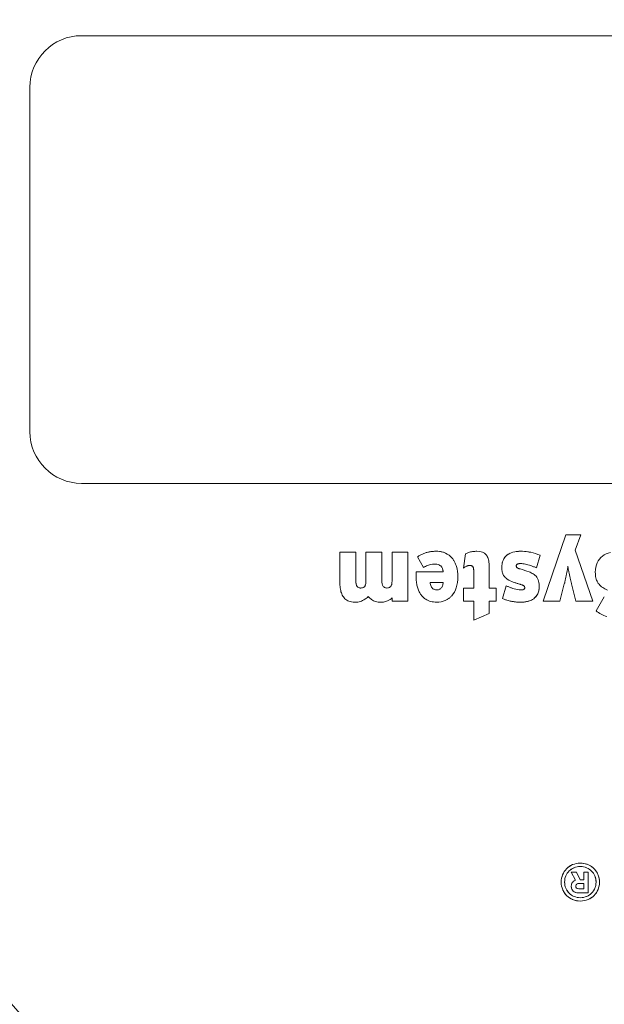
# Model space of a CAD drawing. Header units: centimetres. Extents: x -122 to 72759, y 3298 to 43172.
# Tile 141 of 243: x 30473.41 to 30475.11, y 17226.63 to 17229.49. Entities that reach past the tile are written whole.
import ezdxf
from ezdxf import colors
from ezdxf.entities.mleader import LeaderData, LeaderLine
from ezdxf.math import Vec2, Vec3

# ---------------------------------------------------------------- set-up
doc = ezdxf.new("R2010")
doc.units = ezdxf.units.CM
doc.header["$MEASUREMENT"] = 0
doc.layers.get('0').update_dxf_attribs({"lineweight": 5})
for name, color, linetype, lineweight in [('IS_ARMATURA', 7, 'Continuous', 9), ('IS_INSTAL GAZ_Opis', 7, 'Continuous', 5), ('IS_Text_Odbiornikow_Therm', 7, 'Continuous', 5)]:
    doc.layers.add(name, color=color, linetype=linetype, lineweight=lineweight)
doc.styles.add('Arial-sanit', font='arial.ttf')
doc.styles.add('IS_KS_wewn_opis', font='ARIALN.TTF', dxfattribs={"width": 0.8, "height": 18})

# ---------------------------------------------------------------- blocks, each defined once
blk = doc.blocks.new('G$CD5DA571F')
at = {"color": 0, "linetype": 'Continuous', "lineweight": 0}
for p, q in [((8.98, -22.5), (8.98, 22.5)), ((21.98, 22.5), (21.98, -22.5)), ((25.684, -7.562), (25.274, -7.321)), ((23.921, -8.17), (25.401, -7.657)), ((25.401, -7.657), (25.401, -8.146)), ((23.479, -8), (23.921, -8.17)), ((23.479, -8.442), (23.479, -8)), ((33.269, -7.793), (33.87, -7.793)), ((33.269, -7.919), (33.269, -7.793)), ((33.489, -7.919), (33.269, -7.919)), ((33.489, -8.025), (33.489, -7.919)), ((33.754, -7.919), (33.6, -7.919)), ((33.6, -7.919), (33.6, -8.065)), ((33.754, -8.065), (33.754, -7.919)), ((33.87, -7.793), (33.87, -8.075)), ((25.401, -8.146), (24.894, -8.274)), ((33.269, -8.133), (33.489, -8.025)), ((33.269, -8.279), (33.269, -8.133)), ((33.506, -8.162), (33.269, -8.279)), ((25.401, -9.092), (23.479, -8.442)), ((24.9, -8.482), (25.401, -8.608)), ((25.401, -8.608), (25.401, -9.092)), ((24.067, -9.181), (24.435, -9.289)), ((25.328, -10.276), (24.952, -10.172)), ((25.019, -10.461), (25.401, -10.461)), ((25.019, -10.665), (25.019, -10.461)), ((25.401, -10.461), (25.401, -10.665)), ((24.402, -10.665), (25.019, -10.665)), ((25.401, -10.665), (25.761, -10.665)), ((25.761, -10.665), (25.952, -11.114)), ((25.019, -11.114), (24.505, -11.114)), ((25.019, -11.406), (25.019, -11.114)), ((25.401, -11.114), (25.401, -11.406)), ((25.952, -11.114), (25.401, -11.114)), ((24.441, -11.413), (24.027, -11.353)), ((25.401, -11.406), (25.019, -11.406)), ((24.551, -12.786), (24.551, -11.998)), ((24.854, -11.998), (24.854, -12.381)), ((24.424, -12.574), (24.113, -12.749)), ((24.645, -12.788), (24.591, -12.788)), ((23.98, -13.021), (25.401, -13.021)), ((23.98, -13.483), (23.98, -13.021)), ((25.401, -13.021), (25.401, -13.483)), ((24.792, -13.483), (23.98, -13.483)), ((25.401, -13.483), (25.306, -13.483)), ((23.98, -13.781), (24.786, -13.781)), ((23.98, -14.241), (23.98, -13.781)), ((24.792, -14.241), (23.98, -14.241)), ((23.98, -14.536), (24.786, -14.536)), ((23.98, -15), (23.98, -14.536)), ((24.85, -15), (23.98, -15)), ((20.48, -24), (10.48, -24))]:
    blk.add_line(p, q, dxfattribs=at)
blk.add_circle((-21, 1), 174.337)
for centre, radius, start, end in [((15.431, -0.005), 32.995, 90, 270), ((15.431, -0.005), 32.991, 90, 270), ((15.431, -0.005), 32.995, 270, 90), ((15.431, -0.005), 32.991, 270, 90), ((15.48, 0), 32.7, 90, 270), ((15.48, 0), 32.7, 270, 90), ((15.431, -0.005), 37.876, 291.3545, 338.6455)]:
    blk.add_arc(centre, radius, start, end, dxfattribs=at)
at = {"color": 0, "linetype": 'Continuous', "lineweight": 0, "extrusion": (0, 1.83697e-16, -1)}
for centre, radius, start, end in [((-15.431, -0.005), 36.395, 201.9469, 248.0531), ((-15.431, -0.005), 38.28, 201.2387, 241.9511), ((-15.431, -0.005), 39, 202.2295, 247.7705), ((-15.431, -0.005), 39.5, 202.2295, 247.7705), ((-10.48, -22.5), 1.5, 270, 0), ((-20.48, -22.5), 1.5, 180, 270)]:
    blk.add_arc(centre, radius, start, end, dxfattribs=at)
at = {"color": 0, "linetype": 'Continuous', "lineweight": 0, "extrusion": (1.2326e-32, 1.83697e-16, -1)}
for centre, major_axis, ratio, start_param, end_param in [((24.656, -6.742), (-0.349, -0.805), 0.750001, 0.413948, 0.767042), ((37.553, 4.784), (-13.444, -14.979), 0.130884, -0.116915, 0.023184), ((26.36, -13.158), (2.32, -2.393), 0.270206, 2.869712, 3.164881)]:
    blk.add_ellipse(centre, major_axis=major_axis, ratio=ratio, start_param=start_param, end_param=end_param, dxfattribs=at)
at = {"color": 0, "linetype": 'Continuous', "lineweight": 0, "extrusion": (1.97215e-31, 1.83697e-16, -1)}
blk.add_ellipse((25.548, -6.176), major_axis=(1.432, 1.226), ratio=0.497581, start_param=2.922381, end_param=3.179271, dxfattribs=at)
at = {"color": 0, "linetype": 'Continuous', "lineweight": 0, "extrusion": (3.69779e-32, 1.83697e-16, -1)}
for centre, major_axis, ratio, start_param, end_param in [((24.763, -6.762), (0.65, -1.049), 0.892185, -0.648236, -0.334886), ((25.651, -13.05), (1.284, -0.967), 0.328019, -2.883004, -2.79531), ((25.651, -13.05), (1.284, -0.967), 0.328019, -3.110655, -3.016241)]:
    blk.add_ellipse(centre, major_axis=major_axis, ratio=ratio, start_param=start_param, end_param=end_param, dxfattribs=at)
at = {"color": 0, "linetype": 'Continuous', "lineweight": 0, "extrusion": (0, 1.83697e-16, -1)}
for centre, major_axis, ratio, start_param, end_param in [((25.089, -6.794), (0.958, 0.603), 0.529892, 2.440966, 2.81655), ((24.709, -9.367), (-0.473, -0.906), 0.64607, 1.155371, 1.441209), ((26.251, -10.197), (1.568, -0.88), 0.284271, -2.916578, -2.672646), ((24.611, -10.613), (-0.187, -1.443), 0.210826, 2.168071, 2.417391), ((25.322, -10.124), (-0.076, -0.23), 0.225426, -2.089754, -1.544093), ((19.853, -17.268), (5.142, 3.724), 0.136413, 0.009508, 0.098527), ((21.42, -12.037), (3.577, -2.434), 0.164085, -0.004354, 0.052632), ((21.42, -12.037), (3.577, -2.434), 0.164085, -0.11124, -0.071673)]:
    blk.add_ellipse(centre, major_axis=major_axis, ratio=ratio, start_param=start_param, end_param=end_param, dxfattribs=at)
at = {"color": 0, "linetype": 'Continuous', "lineweight": 0}
for centre, major_axis, ratio, start_param, end_param in [((28.47, -2.31), (5.26, -5.823), 0.08519, -0.076875, 0.094136), ((25.01, -9.849), (-0.034, -0.203), 0.254445, 2.14984, 2.873282), ((26.742, -7.323), (-2.627, -2.879), 0.326854, -0.34419, -0.261809), ((-88.11, -55.324), (-113.147, -45.76), 0.060514, 3.094528, 3.117125), ((26.742, -7.323), (-2.627, -2.879), 0.326854, -0.139465, -0.055054), ((25.588, -12.996), (-1.221, 0.913), 0.336387, -0.356961, -0.032978), ((33.483, -17.27), (-9.13, 5.165), 0.141941, -0.028492, 0.080126), ((24.737, -12.154), (-0.135, -0.517), 0.756997, -1.239415, -0.903642), ((24.109, -13.409), (-0.882, 0.303), 0.243716, 2.524432, 2.993894), ((24.658, -14.59), (-0.327, -0.3), 0.512945, 2.701404, 3.213392), ((-402.585, 162.902), (-427.575, 177.376), 0.01105, 3.114964, 3.135744), ((22.743, -12.926), (-2.254, 1.545), 0.206492, 3.076052, 3.282313)]:
    blk.add_ellipse(centre, major_axis=major_axis, ratio=ratio, start_param=start_param, end_param=end_param, dxfattribs=at)
at = {"color": 0, "linetype": 'Continuous', "lineweight": 0, "extrusion": (-1.2326e-32, 1.83697e-16, -1)}
for centre, major_axis, ratio, start_param, end_param in [((28.386, -14.234), (3.683, -4.953), 0.228862, 3.087198, 3.20182), ((24.842, -12.308), (0.834, -0.379), 0.752751, 3.133275, 3.490663)]:
    blk.add_ellipse(centre, major_axis=major_axis, ratio=ratio, start_param=start_param, end_param=end_param, dxfattribs=at)
at = {"color": 0, "linetype": 'Continuous', "lineweight": 0, "extrusion": (-1.10934e-31, 1.83697e-16, -1)}
blk.add_ellipse((26.89, -7.18), major_axis=(-2.776, -3.021), ratio=0.319006, start_param=0.052575, end_param=0.334238, dxfattribs=at)
at = {"color": 0, "linetype": 'Continuous', "lineweight": 0, "extrusion": (2.8966e-31, 1.83697e-16, -1)}
blk.add_ellipse((25.308, -9.514), major_axis=(0.056, -0.556), ratio=0.195203, start_param=-1.09662, end_param=-0.787259, dxfattribs=at)
at = {"color": 0, "linetype": 'Continuous', "lineweight": 0, "extrusion": (4.93038e-32, 1.83697e-16, -1)}
for centre, major_axis, ratio, start_param, end_param in [((23.442, -8.565), (1.176, -1.72), 0.49926, -0.324269, -0.154227), ((24.97, -12.458), (0.993, -0.519), 0.720437, -2.508018, -2.198231)]:
    blk.add_ellipse(centre, major_axis=major_axis, ratio=ratio, start_param=start_param, end_param=end_param, dxfattribs=at)
at = {"color": 0, "linetype": 'Continuous', "lineweight": 0, "extrusion": (-6.16298e-32, 1.83697e-16, -1)}
blk.add_ellipse((24.272, -12.4), major_axis=(1.091, 0.498), ratio=0.603493, start_param=-0.923906, end_param=-0.589736, dxfattribs=at)
at = {"color": 0, "linetype": 'Continuous', "lineweight": 0, "extrusion": (1.47911e-31, 1.83697e-16, -1)}
blk.add_ellipse((23.787, -13.045), major_axis=(1.535, 1.213), ratio=0.55029, start_param=-0.340306, end_param=-0.106352, dxfattribs=at)
at = {"color": 0, "linetype": 'Continuous', "lineweight": 0, "extrusion": (-2.46519e-32, 1.83697e-16, -1)}
blk.add_ellipse((18.146, -15.564), major_axis=(7.219, 3.661), ratio=0.264512, start_param=0.020548, end_param=0.133367, dxfattribs=at)
at = {"color": 0, "linetype": 'Continuous', "lineweight": 0, "extrusion": (2.77334e-31, 1.83697e-16, -1)}
blk.add_ellipse((25.206, -14.123), major_axis=(0.057, -0.72), ratio=0.427949, start_param=-2.63183, end_param=-2.317599, dxfattribs=at)
at = {"color": 0, "linetype": 'Continuous', "lineweight": 0}
for points, knots in [([(24.96, -7.427), (24.944, -7.444), (24.928, -7.46), (24.911, -7.475), (24.893, -7.489), (24.875, -7.502), (24.855, -7.513), (24.835, -7.525), (24.814, -7.535), (24.792, -7.544)], [0, 0, 0, 0, 0.333333, 0.333333, 0.333333, 0.666667, 0.666667, 0.666667, 1, 1, 1, 1]), ([(25.081, -7.224), (25.07, -7.251), (25.058, -7.277), (25.045, -7.301), (25.032, -7.325), (25.019, -7.347), (25.005, -7.368), (24.99, -7.389), (24.975, -7.409), (24.96, -7.427)], [0, 0, 0, 0, 0.333333, 0.333333, 0.333333, 0.666667, 0.666667, 0.666667, 1, 1, 1, 1]), ([(24.792, -7.544), (24.77, -7.552), (24.746, -7.56), (24.722, -7.565), (24.698, -7.571), (24.673, -7.575), (24.646, -7.578), (24.619, -7.581), (24.592, -7.582), (24.562, -7.582)], [0, 0, 0, 0, 0.333333, 0.333333, 0.333333, 0.666667, 0.666667, 0.666667, 1, 1, 1, 1]), ([(33.008, -8.018), (33.008, -7.953), (33.018, -7.894), (33.035, -7.839), (33.053, -7.784), (33.077, -7.734), (33.11, -7.689), (33.143, -7.643), (33.183, -7.602), (33.228, -7.568), (33.273, -7.534), (33.323, -7.509), (33.378, -7.49), (33.433, -7.472), (33.493, -7.462), (33.558, -7.462)], [0, 0, 0, 0, 0.2, 0.2, 0.2, 0.4, 0.4, 0.4, 0.6, 0.6, 0.6, 0.8, 0.8, 0.8, 1, 1, 1, 1]), ([(33.558, -7.56), (33.492, -7.56), (33.433, -7.573), (33.379, -7.595), (33.325, -7.617), (33.277, -7.65), (33.237, -7.69), (33.196, -7.73), (33.164, -7.779), (33.141, -7.834), (33.119, -7.889), (33.106, -7.95), (33.106, -8.018)], [0, 0, 0, 0, 0.25, 0.25, 0.25, 0.5, 0.5, 0.5, 0.75, 0.75, 0.75, 1, 1, 1, 1]), ([(33.224, -7.572), (33.205, -7.586), (33.187, -7.601), (33.17, -7.618), (33.152, -7.636), (33.135, -7.655), (33.12, -7.675)], [0.4156818, 0.4156818, 0.4156818, 0.4156818, 0.5, 0.5, 0.5, 0.5908882, 0.5908882, 0.5908882, 0.5908882]), ([(33.558, -7.462), (33.637, -7.462), (33.708, -7.476), (33.773, -7.503), (33.839, -7.53), (33.897, -7.568), (33.947, -7.617), (33.996, -7.666), (34.037, -7.726), (34.065, -7.793), (34.093, -7.86), (34.109, -7.935), (34.109, -8.018)], [0, 0, 0, 0, 0.25, 0.25, 0.25, 0.5, 0.5, 0.5, 0.75, 0.75, 0.75, 1, 1, 1, 1]), ([(34.011, -8.018), (34.011, -7.95), (33.998, -7.889), (33.976, -7.834), (33.953, -7.78), (33.921, -7.731), (33.881, -7.691), (33.841, -7.65), (33.793, -7.618), (33.739, -7.596), (33.685, -7.573), (33.625, -7.56), (33.558, -7.56)], [0, 0, 0, 0, 0.25, 0.25, 0.25, 0.5, 0.5, 0.5, 0.75, 0.75, 0.75, 1, 1, 1, 1]), ([(33.702, -7.582), (33.714, -7.586), (33.726, -7.59), (33.738, -7.595), (33.758, -7.604), (33.778, -7.613), (33.796, -7.625)], [0.1961562, 0.1961562, 0.1961562, 0.1961562, 0.25, 0.25, 0.25, 0.3443674, 0.3443674, 0.3443674, 0.3443674]), ([(33.892, -7.57), (33.891, -7.569), (33.89, -7.569), (33.889, -7.568), (33.848, -7.537), (33.802, -7.512), (33.752, -7.495)], [0.5962274, 0.5962274, 0.5962274, 0.5962274, 0.6, 0.6, 0.6, 0.7851007, 0.7851007, 0.7851007, 0.7851007]), ([(33.88, -7.69), (33.88, -7.69), (33.88, -7.69), (33.88, -7.69), (33.919, -7.73), (33.951, -7.777), (33.974, -7.83)], [0.4994097, 0.4994097, 0.4994097, 0.4994097, 0.5, 0.5, 0.5, 0.7445178, 0.7445178, 0.7445178, 0.7445178]), ([(34.075, -7.82), (34.058, -7.772), (34.036, -7.729), (34.007, -7.689), (34.004, -7.684), (34.001, -7.68), (33.998, -7.676)], [0.2235215, 0.2235215, 0.2235215, 0.2235215, 0.4, 0.4, 0.4, 0.4186166, 0.4186166, 0.4186166, 0.4186166]), ([(33.106, -8.018), (33.106, -7.95), (33.119, -7.889), (33.141, -7.834), (33.142, -7.833), (33.142, -7.832), (33.143, -7.83)], [0, 0, 0, 0, 0.25, 0.25, 0.25, 0.2563743, 0.2563743, 0.2563743, 0.2563743]), ([(24.894, -8.274), (24.883, -8.277), (24.871, -8.279), (24.859, -8.282), (24.847, -8.285), (24.835, -8.288), (24.822, -8.291), (24.81, -8.294), (24.797, -8.297), (24.784, -8.3)], [0, 0, 0, 0, 0.333333, 0.333333, 0.333333, 0.666667, 0.666667, 0.666667, 1, 1, 1, 1]), ([(33.558, -8.572), (33.48, -8.572), (33.409, -8.557), (33.344, -8.531), (33.279, -8.504), (33.22, -8.465), (33.17, -8.416), (33.12, -8.367), (33.08, -8.307), (33.052, -8.241), (33.024, -8.174), (33.008, -8.1), (33.008, -8.018)], [0, 0, 0, 0, 0.25, 0.25, 0.25, 0.5, 0.5, 0.5, 0.75, 0.75, 0.75, 1, 1, 1, 1]), ([(33.059, -8.256), (33.085, -8.314), (33.121, -8.366), (33.164, -8.41), (33.165, -8.411), (33.166, -8.412), (33.167, -8.414)], [0.2772412, 0.2772412, 0.2772412, 0.2772412, 0.5, 0.5, 0.5, 0.5056256, 0.5056256, 0.5056256, 0.5056256]), ([(33.106, -8.018), (33.106, -8.085), (33.118, -8.145), (33.141, -8.2), (33.163, -8.254), (33.196, -8.303), (33.236, -8.343), (33.276, -8.383), (33.324, -8.416), (33.378, -8.438), (33.432, -8.461), (33.492, -8.473), (33.558, -8.473)], [0, 0, 0, 0, 0.25, 0.25, 0.25, 0.5, 0.5, 0.5, 0.75, 0.75, 0.75, 1, 1, 1, 1]), ([(33.237, -8.344), (33.237, -8.344), (33.236, -8.344), (33.236, -8.344), (33.197, -8.304), (33.166, -8.257), (33.143, -8.205)], [0.4996635, 0.4996635, 0.4996635, 0.4996635, 0.5, 0.5, 0.5, 0.7431339, 0.7431339, 0.7431339, 0.7431339]), ([(33.68, -8.281), (33.653, -8.281), (33.628, -8.277), (33.606, -8.269), (33.584, -8.26), (33.564, -8.248), (33.547, -8.23), (33.53, -8.212), (33.516, -8.189), (33.506, -8.162)], [0, 0, 0, 0, 0.333333, 0.333333, 0.333333, 0.666667, 0.666667, 0.666667, 1, 1, 1, 1]), ([(34.109, -8.018), (34.109, -8.097), (34.094, -8.17), (34.067, -8.235), (34.041, -8.301), (34.002, -8.361), (33.953, -8.41), (33.904, -8.46), (33.846, -8.5), (33.779, -8.528), (33.713, -8.556), (33.64, -8.572), (33.558, -8.572)], [0, 0, 0, 0, 0.25, 0.25, 0.25, 0.5, 0.5, 0.5, 0.75, 0.75, 0.75, 1, 1, 1, 1]), ([(33.558, -8.473), (33.625, -8.473), (33.684, -8.461), (33.738, -8.438), (33.792, -8.416), (33.84, -8.384), (33.88, -8.344), (33.921, -8.303), (33.953, -8.255), (33.976, -8.2), (33.998, -8.146), (34.011, -8.085), (34.011, -8.018)], [0, 0, 0, 0, 0.25, 0.25, 0.25, 0.5, 0.5, 0.5, 0.75, 0.75, 0.75, 1, 1, 1, 1]), ([(33.598, -8.266), (33.6, -8.266), (33.602, -8.267), (33.603, -8.268), (33.626, -8.277), (33.652, -8.281), (33.68, -8.281)], [0.6420338, 0.6420338, 0.6420338, 0.6420338, 0.6666667, 0.6666667, 0.6666667, 1, 1, 1, 1]), ([(33.6, -8.065), (33.6, -8.081), (33.602, -8.095), (33.607, -8.108), (33.613, -8.121), (33.622, -8.132), (33.634, -8.139), (33.645, -8.147), (33.66, -8.15), (33.677, -8.15)], [0, 0, 0, 0, 0.333333, 0.333333, 0.333333, 0.666667, 0.666667, 0.666667, 1, 1, 1, 1]), ([(33.641, -8.143), (33.639, -8.143), (33.638, -8.142), (33.636, -8.141), (33.628, -8.136), (33.62, -8.129), (33.614, -8.121)], [0.2879749, 0.2879749, 0.2879749, 0.2879749, 0.3333333, 0.3333333, 0.3333333, 0.5744493, 0.5744493, 0.5744493, 0.5744493]), ([(33.87, -8.075), (33.87, -8.105), (33.866, -8.133), (33.858, -8.158), (33.849, -8.183), (33.837, -8.205), (33.821, -8.223), (33.805, -8.241), (33.786, -8.256), (33.762, -8.265), (33.739, -8.275), (33.712, -8.281), (33.68, -8.281)], [0, 0, 0, 0, 0.25, 0.25, 0.25, 0.5, 0.5, 0.5, 0.75, 0.75, 0.75, 1, 1, 1, 1]), ([(33.68, -8.281), (33.697, -8.281), (33.713, -8.279), (33.728, -8.276), (33.74, -8.273), (33.751, -8.27), (33.762, -8.265)], [0, 0, 0, 0, 0.1428571, 0.1428571, 0.1428571, 0.263924, 0.263924, 0.263924, 0.263924]), ([(33.747, -8.109), (33.747, -8.109), (33.747, -8.109), (33.747, -8.109), (33.741, -8.122), (33.732, -8.133), (33.72, -8.14)], [0.3303569, 0.3303569, 0.3303569, 0.3303569, 0.3333333, 0.3333333, 0.3333333, 0.665612, 0.665612, 0.665612, 0.665612]), ([(33.818, -8.227), (33.822, -8.223), (33.826, -8.218), (33.829, -8.213), (33.838, -8.202), (33.845, -8.189), (33.851, -8.176), (33.854, -8.168), (33.857, -8.16), (33.859, -8.152)], [0.5064558, 0.5064558, 0.5064558, 0.5064558, 0.5714286, 0.5714286, 0.5714286, 0.7142857, 0.7142857, 0.7142857, 0.7904594, 0.7904594, 0.7904594, 0.7904594]), ([(34.011, -8.018), (34.011, -8.085), (33.998, -8.145), (33.976, -8.2), (33.975, -8.201), (33.974, -8.203), (33.974, -8.205)], [0, 0, 0, 0, 0.25, 0.25, 0.25, 0.2577305, 0.2577305, 0.2577305, 0.2577305]), ([(34.058, -8.257), (34.06, -8.252), (34.063, -8.247), (34.065, -8.241), (34.093, -8.174), (34.109, -8.1), (34.109, -8.018)], [0.7295733, 0.7295733, 0.7295733, 0.7295733, 0.75, 0.75, 0.75, 1, 1, 1, 1]), ([(24.509, -8.36), (24.494, -8.362), (24.48, -8.364), (24.467, -8.367), (24.453, -8.369), (24.44, -8.371), (24.427, -8.373), (24.415, -8.375), (24.402, -8.377), (24.389, -8.378)], [0, 0, 0, 0, 0.333333, 0.333333, 0.333333, 0.666667, 0.666667, 0.666667, 1, 1, 1, 1]), ([(24.389, -8.378), (24.402, -8.379), (24.414, -8.381), (24.428, -8.383), (24.441, -8.385), (24.454, -8.387), (24.467, -8.39), (24.481, -8.392), (24.495, -8.395), (24.509, -8.398)], [0, 0, 0, 0, 0.333333, 0.333333, 0.333333, 0.666667, 0.666667, 0.666667, 1, 1, 1, 1]), ([(24.647, -8.33), (24.632, -8.334), (24.616, -8.337), (24.601, -8.341), (24.586, -8.344), (24.57, -8.347), (24.555, -8.35), (24.539, -8.353), (24.524, -8.357), (24.509, -8.36)], [0, 0, 0, 0, 0.333333, 0.333333, 0.333333, 0.666667, 0.666667, 0.666667, 1, 1, 1, 1]), ([(24.509, -8.398), (24.524, -8.4), (24.539, -8.403), (24.555, -8.406), (24.57, -8.409), (24.586, -8.413), (24.602, -8.416), (24.617, -8.419), (24.633, -8.422), (24.649, -8.425)], [0, 0, 0, 0, 0.333333, 0.333333, 0.333333, 0.666667, 0.666667, 0.666667, 1, 1, 1, 1]), ([(24.784, -8.3), (24.769, -8.303), (24.754, -8.307), (24.738, -8.311), (24.723, -8.314), (24.708, -8.318), (24.693, -8.321), (24.678, -8.324), (24.663, -8.328), (24.647, -8.33)], [0, 0, 0, 0, 0.333333, 0.333333, 0.333333, 0.666667, 0.666667, 0.666667, 1, 1, 1, 1]), ([(24.649, -8.425), (24.664, -8.429), (24.679, -8.432), (24.694, -8.436), (24.71, -8.439), (24.725, -8.442), (24.74, -8.445), (24.755, -8.448), (24.771, -8.451), (24.786, -8.455)], [0, 0, 0, 0, 0.333333, 0.333333, 0.333333, 0.666667, 0.666667, 0.666667, 1, 1, 1, 1]), ([(24.9, -8.482), (24.888, -8.479), (24.876, -8.475), (24.864, -8.472), (24.852, -8.469), (24.839, -8.466), (24.826, -8.463), (24.813, -8.46), (24.8, -8.457), (24.786, -8.455)], [0, 0, 0, 0, 0.333333, 0.333333, 0.333333, 0.666667, 0.666667, 0.666667, 1, 1, 1, 1]), ([(24.786, -8.455), (24.8, -8.457), (24.813, -8.46), (24.826, -8.463), (24.839, -8.466), (24.852, -8.469), (24.864, -8.472), (24.876, -8.475), (24.888, -8.479), (24.9, -8.482)], [0, 0, 0, 0, 0.333333, 0.333333, 0.333333, 0.666667, 0.666667, 0.666667, 1, 1, 1, 1]), ([(33.32, -8.52), (33.326, -8.523), (33.332, -8.526), (33.338, -8.528), (33.404, -8.556), (33.477, -8.572), (33.558, -8.572)], [0.7264252, 0.7264252, 0.7264252, 0.7264252, 0.75, 0.75, 0.75, 1, 1, 1, 1]), ([(33.425, -8.455), (33.409, -8.45), (33.394, -8.445), (33.379, -8.438), (33.364, -8.432), (33.349, -8.425), (33.336, -8.418)], [0.1804555, 0.1804555, 0.1804555, 0.1804555, 0.25, 0.25, 0.25, 0.3186174, 0.3186174, 0.3186174, 0.3186174]), ([(33.794, -8.522), (33.851, -8.496), (33.903, -8.46), (33.947, -8.416), (33.948, -8.416), (33.949, -8.415), (33.949, -8.414)], [0.2759818, 0.2759818, 0.2759818, 0.2759818, 0.5, 0.5, 0.5, 0.5037439, 0.5037439, 0.5037439, 0.5037439]), ([(24.435, -9.289), (24.422, -9.317), (24.41, -9.345), (24.399, -9.373), (24.388, -9.4), (24.378, -9.428), (24.369, -9.455), (24.36, -9.483), (24.352, -9.51), (24.345, -9.537)], [0, 0, 0, 0, 0.333333, 0.333333, 0.333333, 0.666667, 0.666667, 0.666667, 1, 1, 1, 1]), ([(24.549, -9.506), (24.558, -9.483), (24.568, -9.462), (24.578, -9.441), (24.589, -9.421), (24.599, -9.402), (24.611, -9.384), (24.622, -9.367), (24.634, -9.35), (24.647, -9.334)], [0, 0, 0, 0, 0.333333, 0.333333, 0.333333, 0.666667, 0.666667, 0.666667, 1, 1, 1, 1]), ([(24.965, -9.21), (25.014, -9.21), (25.059, -9.215), (25.101, -9.225), (25.142, -9.235), (25.18, -9.25), (25.214, -9.27), (25.249, -9.29), (25.279, -9.315), (25.306, -9.345)], [0, 0, 0, 0, 0.333333, 0.333333, 0.333333, 0.666667, 0.666667, 0.666667, 1, 1, 1, 1]), ([(25.306, -9.345), (25.281, -9.317), (25.252, -9.292), (25.218, -9.272), (25.218, -9.272), (25.217, -9.271), (25.217, -9.271)], [0, 0, 0, 0, 0.3333333, 0.3333333, 0.3333333, 0.338244, 0.338244, 0.338244, 0.338244]), ([(25.306, -9.345), (25.322, -9.362), (25.336, -9.381), (25.349, -9.402), (25.362, -9.422), (25.373, -9.446), (25.384, -9.472), (25.394, -9.497), (25.402, -9.525), (25.409, -9.555), (25.416, -9.585), (25.421, -9.617), (25.425, -9.651), (25.428, -9.684), (25.43, -9.72), (25.43, -9.758)], [0, 0, 0, 0, 0.2, 0.2, 0.2, 0.4, 0.4, 0.4, 0.6, 0.6, 0.6, 0.8, 0.8, 0.8, 1, 1, 1, 1]), ([(23.951, -9.743), (23.951, -9.709), (23.953, -9.675), (23.955, -9.642), (23.957, -9.609), (23.961, -9.577), (23.965, -9.545), (23.97, -9.514), (23.976, -9.483), (23.982, -9.453)], [0, 0, 0, 0, 0.333333, 0.333333, 0.333333, 0.666667, 0.666667, 0.666667, 1, 1, 1, 1]), ([(24.345, -9.537), (24.337, -9.563), (24.331, -9.589), (24.326, -9.613), (24.321, -9.638), (24.317, -9.661), (24.314, -9.685), (24.312, -9.708), (24.31, -9.73), (24.31, -9.752)], [0, 0, 0, 0, 0.333333, 0.333333, 0.333333, 0.666667, 0.666667, 0.666667, 1, 1, 1, 1]), ([(24.934, -9.696), (24.932, -9.703), (24.929, -9.71), (24.927, -9.717), (24.924, -9.725), (24.921, -9.733), (24.919, -9.74), (24.916, -9.748), (24.914, -9.757), (24.911, -9.765)], [0, 0, 0, 0, 0.333333, 0.333333, 0.333333, 0.666667, 0.666667, 0.666667, 1, 1, 1, 1]), ([(24.958, -9.654), (24.955, -9.657), (24.952, -9.662), (24.949, -9.666), (24.946, -9.67), (24.944, -9.675), (24.942, -9.68), (24.939, -9.685), (24.937, -9.69), (24.934, -9.696)], [0, 0, 0, 0, 0.333333, 0.333333, 0.333333, 0.666667, 0.666667, 0.666667, 1, 1, 1, 1]), ([(24.981, -9.636), (24.978, -9.637), (24.975, -9.638), (24.972, -9.64), (24.969, -9.642), (24.966, -9.644), (24.964, -9.646), (24.962, -9.648), (24.96, -9.651), (24.958, -9.654)], [0, 0, 0, 0, 0.333333, 0.333333, 0.333333, 0.666667, 0.666667, 0.666667, 1, 1, 1, 1]), ([(25.008, -9.632), (25.005, -9.632), (25.002, -9.632), (24.999, -9.632), (24.996, -9.633), (24.993, -9.633), (24.99, -9.634), (24.987, -9.634), (24.984, -9.635), (24.981, -9.636)], [0, 0, 0, 0, 0.333333, 0.333333, 0.333333, 0.666667, 0.666667, 0.666667, 1, 1, 1, 1]), ([(25.056, -9.656), (25.054, -9.652), (25.051, -9.648), (25.048, -9.645), (25.044, -9.642), (25.041, -9.639), (25.037, -9.638), (25.033, -9.636), (25.028, -9.634), (25.023, -9.633), (25.019, -9.632), (25.013, -9.632), (25.008, -9.632)], [0, 0, 0, 0, 0.25, 0.25, 0.25, 0.5, 0.5, 0.5, 0.75, 0.75, 0.75, 1, 1, 1, 1]), ([(24.31, -9.752), (24.31, -9.762), (24.31, -9.772), (24.311, -9.78), (24.311, -9.789), (24.312, -9.798), (24.314, -9.806), (24.315, -9.814), (24.317, -9.821), (24.319, -9.828), (24.321, -9.835), (24.324, -9.842), (24.327, -9.847)], [0, 0, 0, 0, 0.25, 0.25, 0.25, 0.5, 0.5, 0.5, 0.75, 0.75, 0.75, 1, 1, 1, 1]), ([(24.327, -9.847), (24.331, -9.854), (24.335, -9.859), (24.34, -9.863), (24.344, -9.867), (24.35, -9.871), (24.356, -9.873), (24.362, -9.875), (24.369, -9.877), (24.376, -9.877)], [0, 0, 0, 0, 0.333333, 0.333333, 0.333333, 0.666667, 0.666667, 0.666667, 1, 1, 1, 1]), ([(24.349, -9.87), (24.346, -9.868), (24.343, -9.866), (24.34, -9.863), (24.339, -9.863), (24.338, -9.862), (24.337, -9.861)], [0.4682996, 0.4682996, 0.4682996, 0.4682996, 0.6666667, 0.6666667, 0.6666667, 0.7277424, 0.7277424, 0.7277424, 0.7277424]), ([(24.376, -9.877), (24.383, -9.877), (24.39, -9.876), (24.396, -9.874), (24.403, -9.873), (24.408, -9.87), (24.414, -9.867), (24.419, -9.864), (24.424, -9.86), (24.428, -9.855)], [0, 0, 0, 0, 0.333333, 0.333333, 0.333333, 0.666667, 0.666667, 0.666667, 1, 1, 1, 1]), ([(24.428, -9.855), (24.424, -9.859), (24.419, -9.864), (24.414, -9.867), (24.414, -9.867), (24.414, -9.867), (24.414, -9.867)], [0, 0, 0, 0, 0.3333333, 0.3333333, 0.3333333, 0.3437987, 0.3437987, 0.3437987, 0.3437987]), ([(24.428, -9.855), (24.431, -9.851), (24.434, -9.846), (24.437, -9.842), (24.439, -9.837), (24.442, -9.832), (24.444, -9.827), (24.447, -9.821), (24.449, -9.815), (24.452, -9.809), (24.454, -9.803), (24.456, -9.797), (24.458, -9.79), (24.46, -9.783), (24.462, -9.776), (24.464, -9.769)], [0, 0, 0, 0, 0.2, 0.2, 0.2, 0.4, 0.4, 0.4, 0.6, 0.6, 0.6, 0.8, 0.8, 0.8, 1, 1, 1, 1]), ([(24.911, -9.765), (24.903, -9.795), (24.894, -9.823), (24.886, -9.851), (24.877, -9.879), (24.868, -9.906), (24.859, -9.932), (24.85, -9.958), (24.84, -9.983), (24.83, -10.008)], [0, 0, 0, 0, 0.333333, 0.333333, 0.333333, 0.666667, 0.666667, 0.666667, 1, 1, 1, 1]), ([(24.952, -10.172), (24.965, -10.145), (24.977, -10.118), (24.988, -10.091), (24.999, -10.064), (25.009, -10.038), (25.018, -10.013), (25.027, -9.987), (25.036, -9.962), (25.042, -9.937)], [0, 0, 0, 0, 0.333333, 0.333333, 0.333333, 0.666667, 0.666667, 0.666667, 1, 1, 1, 1]), ([(25.424, -9.898), (25.422, -9.913), (25.42, -9.927), (25.418, -9.941), (25.416, -9.955), (25.414, -9.969), (25.412, -9.983), (25.41, -9.997), (25.407, -10.011), (25.405, -10.024)], [0, 0, 0, 0, 0.333333, 0.333333, 0.333333, 0.666667, 0.666667, 0.666667, 1, 1, 1, 1]), ([(24.067, -10.15), (24.082, -10.169), (24.098, -10.186), (24.116, -10.201), (24.133, -10.216), (24.151, -10.228), (24.172, -10.24)], [0, 0, 0, 0, 0.2, 0.2, 0.2, 0.3882784, 0.3882784, 0.3882784, 0.3882784]), ([(24.256, -10.275), (24.279, -10.282), (24.304, -10.288), (24.331, -10.291), (24.331, -10.291), (24.331, -10.291), (24.331, -10.291)], [0.6237874, 0.6237874, 0.6237874, 0.6237874, 0.8, 0.8, 0.8, 0.800257, 0.800257, 0.800257, 0.800257]), ([(24.609, -10.269), (24.592, -10.276), (24.573, -10.281), (24.554, -10.286), (24.535, -10.29), (24.515, -10.293), (24.495, -10.295), (24.474, -10.297), (24.452, -10.298), (24.429, -10.298)], [0, 0, 0, 0, 0.333333, 0.333333, 0.333333, 0.666667, 0.666667, 0.666667, 1, 1, 1, 1]), ([(24.736, -10.174), (24.724, -10.189), (24.711, -10.202), (24.698, -10.214), (24.684, -10.225), (24.67, -10.236), (24.655, -10.245), (24.64, -10.254), (24.625, -10.262), (24.609, -10.269)], [0, 0, 0, 0, 0.333333, 0.333333, 0.333333, 0.666667, 0.666667, 0.666667, 1, 1, 1, 1]), ([(25.372, -10.147), (25.368, -10.161), (25.363, -10.175), (25.358, -10.189), (25.353, -10.204), (25.348, -10.218), (25.343, -10.232), (25.338, -10.247), (25.333, -10.261), (25.328, -10.276)], [0, 0, 0, 0, 0.333333, 0.333333, 0.333333, 0.666667, 0.666667, 0.666667, 1, 1, 1, 1]), ([(24.056, -10.751), (24.07, -10.739), (24.086, -10.729), (24.104, -10.72), (24.122, -10.71), (24.142, -10.702), (24.164, -10.695), (24.186, -10.688), (24.209, -10.683), (24.234, -10.678), (24.259, -10.674), (24.286, -10.67), (24.314, -10.668), (24.342, -10.666), (24.371, -10.665), (24.402, -10.665)], [0, 0, 0, 0, 0.2, 0.2, 0.2, 0.4, 0.4, 0.4, 0.6, 0.6, 0.6, 0.8, 0.8, 0.8, 1, 1, 1, 1]), ([(23.971, -11.204), (23.966, -11.185), (23.963, -11.165), (23.96, -11.146), (23.957, -11.126), (23.955, -11.106), (23.954, -11.085), (23.952, -11.064), (23.951, -11.043), (23.951, -11.021)], [0, 0, 0, 0, 0.333333, 0.333333, 0.333333, 0.666667, 0.666667, 0.666667, 1, 1, 1, 1]), ([(24.395, -11.141), (24.39, -11.146), (24.385, -11.151), (24.381, -11.157), (24.377, -11.163), (24.374, -11.17), (24.371, -11.177), (24.369, -11.185), (24.367, -11.193), (24.366, -11.202), (24.365, -11.21), (24.364, -11.219), (24.364, -11.229)], [0, 0, 0, 0, 0.25, 0.25, 0.25, 0.5, 0.5, 0.5, 0.75, 0.75, 0.75, 1, 1, 1, 1]), ([(24.505, -11.114), (24.495, -11.114), (24.486, -11.114), (24.477, -11.115), (24.468, -11.116), (24.46, -11.116), (24.452, -11.118), (24.444, -11.119), (24.437, -11.121), (24.43, -11.123), (24.423, -11.125), (24.416, -11.128), (24.41, -11.131), (24.404, -11.134), (24.399, -11.137), (24.395, -11.141)], [0, 0, 0, 0, 0.2, 0.2, 0.2, 0.4, 0.4, 0.4, 0.6, 0.6, 0.6, 0.8, 0.8, 0.8, 1, 1, 1, 1]), ([(24.027, -11.353), (24.019, -11.338), (24.011, -11.323), (24.005, -11.307), (23.998, -11.291), (23.992, -11.274), (23.986, -11.257), (23.98, -11.24), (23.975, -11.222), (23.971, -11.204)], [0, 0, 0, 0, 0.333333, 0.333333, 0.333333, 0.666667, 0.666667, 0.666667, 1, 1, 1, 1]), ([(24.364, -11.229), (24.364, -11.239), (24.365, -11.249), (24.366, -11.259), (24.368, -11.268), (24.37, -11.278), (24.373, -11.288), (24.376, -11.297), (24.379, -11.307), (24.383, -11.317)], [0, 0, 0, 0, 0.333333, 0.333333, 0.333333, 0.666667, 0.666667, 0.666667, 1, 1, 1, 1]), ([(24.383, -11.317), (24.388, -11.327), (24.394, -11.338), (24.399, -11.349), (24.405, -11.359), (24.411, -11.37), (24.418, -11.38), (24.425, -11.391), (24.433, -11.402), (24.441, -11.413)], [0, 0, 0, 0, 0.333333, 0.333333, 0.333333, 0.666667, 0.666667, 0.666667, 1, 1, 1, 1]), ([(24.156, -11.736), (24.177, -11.719), (24.2, -11.703), (24.224, -11.689), (24.248, -11.674), (24.274, -11.66), (24.302, -11.648), (24.33, -11.636), (24.36, -11.625), (24.391, -11.616)], [0, 0, 0, 0, 0.333333, 0.333333, 0.333333, 0.666667, 0.666667, 0.666667, 1, 1, 1, 1]), ([(24.228, -11.686), (24.227, -11.687), (24.226, -11.687), (24.225, -11.688), (24.201, -11.703), (24.178, -11.719), (24.156, -11.736)], [0.6560539, 0.6560539, 0.6560539, 0.6560539, 0.6666667, 0.6666667, 0.6666667, 1, 1, 1, 1]), ([(23.951, -12.202), (23.951, -12.168), (23.954, -12.135), (23.958, -12.104), (23.962, -12.072), (23.968, -12.043), (23.976, -12.014), (23.984, -11.986), (23.994, -11.959), (24.005, -11.934)], [0, 0, 0, 0, 0.333333, 0.333333, 0.333333, 0.666667, 0.666667, 0.666667, 1, 1, 1, 1]), ([(25.071, -12.176), (25.071, -12.161), (25.07, -12.148), (25.067, -12.135), (25.064, -12.122), (25.06, -12.11), (25.054, -12.099), (25.048, -12.087), (25.041, -12.077), (25.032, -12.067), (25.023, -12.058), (25.012, -12.049), (25, -12.041), (24.988, -12.034), (24.974, -12.027), (24.959, -12.021), (24.944, -12.015), (24.927, -12.01), (24.91, -12.006), (24.892, -12.002), (24.874, -12), (24.854, -11.998)], [0, 0, 0, 0, 0.142857, 0.142857, 0.142857, 0.285714, 0.285714, 0.285714, 0.428571, 0.428571, 0.428571, 0.571429, 0.571429, 0.571429, 0.714286, 0.714286, 0.714286, 0.857143, 0.857143, 0.857143, 1, 1, 1, 1]), ([(25.243, -11.749), (25.263, -11.767), (25.282, -11.787), (25.3, -11.807), (25.317, -11.827), (25.332, -11.849), (25.346, -11.871), (25.36, -11.894), (25.373, -11.918), (25.384, -11.943)], [0, 0, 0, 0, 0.333333, 0.333333, 0.333333, 0.666667, 0.666667, 0.666667, 1, 1, 1, 1]), ([(23.992, -12.492), (23.983, -12.463), (23.976, -12.433), (23.97, -12.402), (23.964, -12.371), (23.959, -12.339), (23.956, -12.305), (23.953, -12.272), (23.951, -12.238), (23.951, -12.202)], [0, 0, 0, 0, 0.333333, 0.333333, 0.333333, 0.666667, 0.666667, 0.666667, 1, 1, 1, 1]), ([(24.346, -12.119), (24.346, -12.118), (24.347, -12.117), (24.348, -12.115), (24.356, -12.099), (24.366, -12.084), (24.377, -12.071)], [0.640522, 0.640522, 0.640522, 0.640522, 0.6666667, 0.6666667, 0.6666667, 1, 1, 1, 1]), ([(25.017, -12.321), (25.026, -12.314), (25.033, -12.306), (25.04, -12.297), (25.047, -12.287), (25.052, -12.276), (25.057, -12.264), (25.062, -12.252), (25.065, -12.238), (25.068, -12.223), (25.07, -12.209), (25.071, -12.193), (25.071, -12.176)], [0, 0, 0, 0, 0.25, 0.25, 0.25, 0.5, 0.5, 0.5, 0.75, 0.75, 0.75, 1, 1, 1, 1]), ([(25.43, -12.189), (25.43, -12.251), (25.423, -12.308), (25.408, -12.361), (25.394, -12.414), (25.372, -12.463), (25.344, -12.507), (25.315, -12.552), (25.279, -12.592), (25.235, -12.627)], [0, 0, 0, 0, 0.333333, 0.333333, 0.333333, 0.666667, 0.666667, 0.666667, 1, 1, 1, 1]), ([(24.113, -12.749), (24.096, -12.722), (24.079, -12.693), (24.065, -12.665), (24.05, -12.637), (24.036, -12.608), (24.024, -12.579), (24.012, -12.55), (24.001, -12.521), (23.992, -12.492)], [0, 0, 0, 0, 0.333333, 0.333333, 0.333333, 0.666667, 0.666667, 0.666667, 1, 1, 1, 1]), ([(24.347, -12.394), (24.352, -12.413), (24.359, -12.432), (24.367, -12.452), (24.374, -12.472), (24.383, -12.492), (24.392, -12.512), (24.402, -12.532), (24.412, -12.553), (24.424, -12.574)], [0, 0, 0, 0, 0.333333, 0.333333, 0.333333, 0.666667, 0.666667, 0.666667, 1, 1, 1, 1]), ([(24.854, -12.381), (24.876, -12.377), (24.898, -12.373), (24.917, -12.368), (24.937, -12.362), (24.955, -12.356), (24.972, -12.348), (24.989, -12.34), (25.004, -12.331), (25.017, -12.321)], [0, 0, 0, 0, 0.333333, 0.333333, 0.333333, 0.666667, 0.666667, 0.666667, 1, 1, 1, 1]), ([(25.235, -12.627), (25.278, -12.592), (25.313, -12.553), (25.342, -12.509), (25.343, -12.509), (25.343, -12.508), (25.343, -12.508)], [0, 0, 0, 0, 0.3333333, 0.3333333, 0.3333333, 0.3367749, 0.3367749, 0.3367749, 0.3367749]), ([(24.591, -12.788), (24.587, -12.788), (24.582, -12.788), (24.578, -12.788), (24.573, -12.788), (24.569, -12.788), (24.564, -12.787), (24.56, -12.787), (24.555, -12.787), (24.551, -12.786)], [0, 0, 0, 0, 0.333333, 0.333333, 0.333333, 0.666667, 0.666667, 0.666667, 1, 1, 1, 1]), ([(25.235, -12.627), (25.212, -12.647), (25.185, -12.665), (25.155, -12.682), (25.125, -12.699), (25.092, -12.714), (25.055, -12.728), (25.019, -12.741), (24.979, -12.752), (24.936, -12.761), (24.894, -12.77), (24.848, -12.777), (24.799, -12.781), (24.751, -12.786), (24.7, -12.788), (24.645, -12.788)], [0, 0, 0, 0, 0.2, 0.2, 0.2, 0.4, 0.4, 0.4, 0.6, 0.6, 0.6, 0.8, 0.8, 0.8, 1, 1, 1, 1]), ([(24.973, -13.522), (24.967, -13.517), (24.96, -13.512), (24.952, -13.508), (24.945, -13.505), (24.936, -13.501), (24.927, -13.498), (24.918, -13.496), (24.908, -13.493), (24.898, -13.491), (24.888, -13.49), (24.877, -13.488), (24.866, -13.487), (24.855, -13.486), (24.843, -13.485), (24.83, -13.484), (24.818, -13.483), (24.805, -13.483), (24.792, -13.483)], [0, 0, 0, 0, 0.166667, 0.166667, 0.166667, 0.333333, 0.333333, 0.333333, 0.5, 0.5, 0.5, 0.666667, 0.666667, 0.666667, 0.833333, 0.833333, 0.833333, 1, 1, 1, 1]), ([(24.971, -13.741), (24.982, -13.731), (24.991, -13.721), (24.998, -13.71), (25.006, -13.699), (25.011, -13.687), (25.014, -13.674), (25.018, -13.661), (25.019, -13.647), (25.019, -13.631)], [0, 0, 0, 0, 0.333333, 0.333333, 0.333333, 0.666667, 0.666667, 0.666667, 1, 1, 1, 1]), ([(25.001, -13.707), (25, -13.708), (24.999, -13.709), (24.999, -13.71), (24.992, -13.721), (24.982, -13.731), (24.971, -13.741)], [0.6376839, 0.6376839, 0.6376839, 0.6376839, 0.6666667, 0.6666667, 0.6666667, 1, 1, 1, 1]), ([(25.019, -13.631), (25.019, -13.616), (25.018, -13.601), (25.014, -13.588), (25.011, -13.575), (25.006, -13.562), (24.999, -13.551), (24.992, -13.54), (24.984, -13.53), (24.973, -13.522)], [0, 0, 0, 0, 0.333333, 0.333333, 0.333333, 0.666667, 0.666667, 0.666667, 1, 1, 1, 1]), ([(25.393, -13.617), (25.402, -13.634), (25.409, -13.652), (25.414, -13.672), (25.419, -13.692), (25.423, -13.712), (25.426, -13.734), (25.429, -13.756), (25.43, -13.779), (25.43, -13.803)], [0, 0, 0, 0, 0.333333, 0.333333, 0.333333, 0.666667, 0.666667, 0.666667, 1, 1, 1, 1]), ([(24.895, -13.772), (24.884, -13.774), (24.873, -13.776), (24.862, -13.777), (24.85, -13.778), (24.838, -13.779), (24.826, -13.78), (24.813, -13.78), (24.8, -13.781), (24.786, -13.781)], [0.5, 0.5, 0.5, 0.5, 0.6666667, 0.6666667, 0.6666667, 0.8333333, 0.8333333, 0.8333333, 1, 1, 1, 1]), ([(25.43, -13.803), (25.43, -13.832), (25.429, -13.86), (25.426, -13.887), (25.423, -13.913), (25.418, -13.938), (25.412, -13.961), (25.406, -13.984), (25.398, -14.006), (25.387, -14.025)], [0, 0, 0, 0, 0.333333, 0.333333, 0.333333, 0.666667, 0.666667, 0.666667, 1, 1, 1, 1]), ([(24.973, -14.279), (24.967, -14.274), (24.96, -14.27), (24.952, -14.266), (24.945, -14.262), (24.936, -14.259), (24.927, -14.256), (24.918, -14.253), (24.908, -14.251), (24.898, -14.249), (24.888, -14.247), (24.877, -14.245), (24.866, -14.244), (24.855, -14.243), (24.843, -14.242), (24.83, -14.242), (24.818, -14.241), (24.805, -14.241), (24.792, -14.241)], [0, 0, 0, 0, 0.166667, 0.166667, 0.166667, 0.333333, 0.333333, 0.333333, 0.5, 0.5, 0.5, 0.666667, 0.666667, 0.666667, 0.833333, 0.833333, 0.833333, 1, 1, 1, 1]), ([(25.387, -14.025), (25.378, -14.044), (25.367, -14.062), (25.356, -14.079), (25.344, -14.096), (25.331, -14.113), (25.317, -14.129), (25.302, -14.145), (25.287, -14.16), (25.27, -14.175)], [0, 0, 0, 0, 0.333333, 0.333333, 0.333333, 0.666667, 0.666667, 0.666667, 1, 1, 1, 1]), ([(25.27, -14.175), (25.284, -14.19), (25.297, -14.207), (25.31, -14.224), (25.323, -14.241), (25.335, -14.259), (25.347, -14.278), (25.359, -14.297), (25.371, -14.317), (25.382, -14.338)], [0, 0, 0, 0, 0.333333, 0.333333, 0.333333, 0.666667, 0.666667, 0.666667, 1, 1, 1, 1]), ([(24.895, -14.528), (24.884, -14.53), (24.873, -14.532), (24.862, -14.533), (24.85, -14.534), (24.838, -14.535), (24.826, -14.536), (24.813, -14.536), (24.8, -14.536), (24.786, -14.536)], [0.5, 0.5, 0.5, 0.5, 0.6666667, 0.6666667, 0.6666667, 0.8333333, 0.8333333, 0.8333333, 1, 1, 1, 1]), ([(25.43, -14.567), (25.43, -14.6), (25.428, -14.63), (25.423, -14.658), (25.419, -14.686), (25.412, -14.711), (25.404, -14.734), (25.396, -14.758), (25.385, -14.779), (25.374, -14.799), (25.362, -14.819), (25.348, -14.836), (25.332, -14.853), (25.317, -14.869), (25.299, -14.884), (25.279, -14.898)], [0, 0, 0, 0, 0.2, 0.2, 0.2, 0.4, 0.4, 0.4, 0.6, 0.6, 0.6, 0.8, 0.8, 0.8, 1, 1, 1, 1]), ([(25.382, -14.338), (25.393, -14.358), (25.402, -14.381), (25.409, -14.405), (25.416, -14.429), (25.421, -14.454), (25.425, -14.481), (25.428, -14.508), (25.43, -14.537), (25.43, -14.567)], [0, 0, 0, 0, 0.333333, 0.333333, 0.333333, 0.666667, 0.666667, 0.666667, 1, 1, 1, 1]), ([(25.279, -14.898), (25.244, -14.922), (25.204, -14.941), (25.16, -14.956), (25.116, -14.971), (25.069, -14.982), (25.017, -14.989), (24.966, -14.996), (24.91, -15), (24.85, -15)], [0, 0, 0, 0, 0.333333, 0.333333, 0.333333, 0.666667, 0.666667, 0.666667, 1, 1, 1, 1])]:
    blk.add_open_spline(points, degree=3, knots=knots, dxfattribs=at)
for points in [[(33.237, -7.69), (33.262, -7.665), (33.289, -7.643), (33.319, -7.625)], [(33.558, -7.462), (33.488, -7.462), (33.424, -7.474), (33.364, -7.495)], [(33.414, -7.582), (33.458, -7.568), (33.506, -7.56), (33.558, -7.56)], [(33.042, -7.819), (33.02, -7.879), (33.008, -7.945), (33.008, -8.018)], [(33.506, -8.162), (33.515, -8.187), (33.528, -8.208), (33.543, -8.226)], [(33.602, -8.091), (33.6, -8.083), (33.6, -8.074), (33.6, -8.065)], [(33.691, -8.455), (33.65, -8.467), (33.606, -8.473), (33.558, -8.473)], [(33.88, -8.344), (33.851, -8.373), (33.817, -8.398), (33.78, -8.418)], [(25.105, -9.226), (25.089, -9.222), (25.074, -9.219), (25.057, -9.217)], [(24.973, -14.279), (24.979, -14.284), (24.984, -14.289), (24.989, -14.295)], [(25, -14.31), (25.005, -14.32), (25.01, -14.33), (25.013, -14.341)], [(25.017, -14.359), (25.018, -14.369), (25.019, -14.379), (25.019, -14.39)]]:
    blk.add_open_spline(points, degree=3, dxfattribs=at)
blk = doc.blocks.new('_Closed')
at = {"color": 0, "linetype": 'ByBlock', "lineweight": -2}
for p, q in [((-1, 0.16667), (0, 0)), ((-1, 0.16667), (-1, -0.16667)), ((0, 0), (-1, -0.16667)), ((0, 0), (-1, 0))]:
    blk.add_line(p, q, dxfattribs=at)
blk = doc.blocks.new('_ClosedBlank')
at = {"color": 0, "linetype": 'ByBlock', "lineweight": -2}
for p, q in [((-1, 0.16667), (0, 0)), ((-1, 0.16667), (-1, -0.16667)), ((0, 0), (-1, -0.16667))]:
    blk.add_line(p, q, dxfattribs=at)

msp = doc.modelspace()

# ---------------------------------------------------------------- block references
at = {"layer": 'IS_ARMATURA', "xscale": 0.1, "yscale": 0.1, "zscale": 0.1, "rotation": 270.0000000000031}
msp.add_blockref('G$CD5DA571F', (30475.84418, 17230.33668), dxfattribs=at)

# ---------------------------------------------------------------- leaders
at = {"layer": 'IS_INSTAL GAZ_Opis'}
ml = msp.add_multileader_mtext('Standard', dxfattribs=at)
ml.set_content('{\\fArial Narrow|b0|i0|c238|p34;Kanał nawiewny "Z"  %%c 1\\FAaa.shx|c238;\x81\\fArial Narrow|b0|i0|c238|p34;2,5 cm, \\Pzewn. kratka+2,0 m nad ziemią\\Pzakończony nie niżej \\Pniż 30 cm nad posadzką}', color=256, style='Arial-sanit')
ml.set_leader_properties(color=256, linetype='ByLayer', lineweight=-1)
ml.set_arrow_properties(name='CLOSED')
ml.build(insert=Vec2(0, 0))
ml.multileader.update_dxf_attribs({"text_left_attachment_type": 6, "text_right_attachment_type": 6, "arrow_head_size": 5})
ctx = ml.context
ctx.base_point, ctx.char_height, ctx.arrow_head_size, ctx.plane_origin = Vec3(30289.70064, 17549.8276), 15, 5, Vec3(30834.38378, 18013.07144)
ctx.left_attachment, ctx.right_attachment = 6, 6
notes = []
notes.append((ctx, [(0, (1, 1, 0), (30547.937, 17549.8276), (-1, 0), 8, [(0, [(30465.7128, 17398.76117)], 0, [])])]))
ctx.mtext.insert, ctx.mtext.defined_height, ctx.mtext.flow_direction = Vec3(30291.70064, 17569.72869), 36, 5
at = {"layer": 'IS_Text_Odbiornikow_Therm', "lineweight": 5}
ml = msp.add_multileader_mtext('Standard', dxfattribs=at)
ml.set_content('{\\W1;\\fTimes New Roman|b0|i0|c0|p0;16}', color=256, style='IS_KS_wewn_opis')
ml.set_leader_properties(color=256, linetype='ByLayer', lineweight=-1)
ml.set_arrow_properties(name='CLOSEDBLANK')
ml.build(insert=Vec2(0, 0))
ml.multileader.update_dxf_attribs({"text_left_attachment_type": 6, "text_right_attachment_type": 6, "dogleg_length": 5.01811, "arrow_head_size": 6.27263})
ctx = ml.context
ctx.base_point, ctx.char_height, ctx.arrow_head_size, ctx.landing_gap_size, ctx.plane_origin = Vec3(30407.02278, 17239.91358), 15, 6.27263, 1.25453, Vec3(30241.27192, 17098.02891)
ctx.left_attachment, ctx.right_attachment, ctx.text_align_type = 6, 6, 2
notes.append((ctx, [(1, (1, 1, 0), (30433.24857, 17239.91358), (-1, 0), 5.01811, [(0, [(30474.31718, 17211.05184)], 0, [])])]))
ctx.mtext.insert, ctx.mtext.alignment, ctx.mtext.flow_direction = Vec3(30426.97594, 17255.17313), 3, 5
for ctx, leaders in notes:
    for number, flags, end, landing, length, lines in leaders:
        leader = LeaderData()
        leader.index, (leader.has_last_leader_line, leader.has_dogleg_vector, leader.attachment_direction) = number, flags
        leader.last_leader_point, leader.dogleg_vector, leader.dogleg_length = Vec3(end), Vec3(landing), length
        for number, points, colour, breaks in lines:
            line = LeaderLine()
            line.index, line.vertices, line.color, line.breaks = number, Vec3.list(points), colors.encode_raw_color(colour), breaks
            leader.lines.append(line)
        ctx.leaders.append(leader)

doc.saveas('drawing.dxf')
